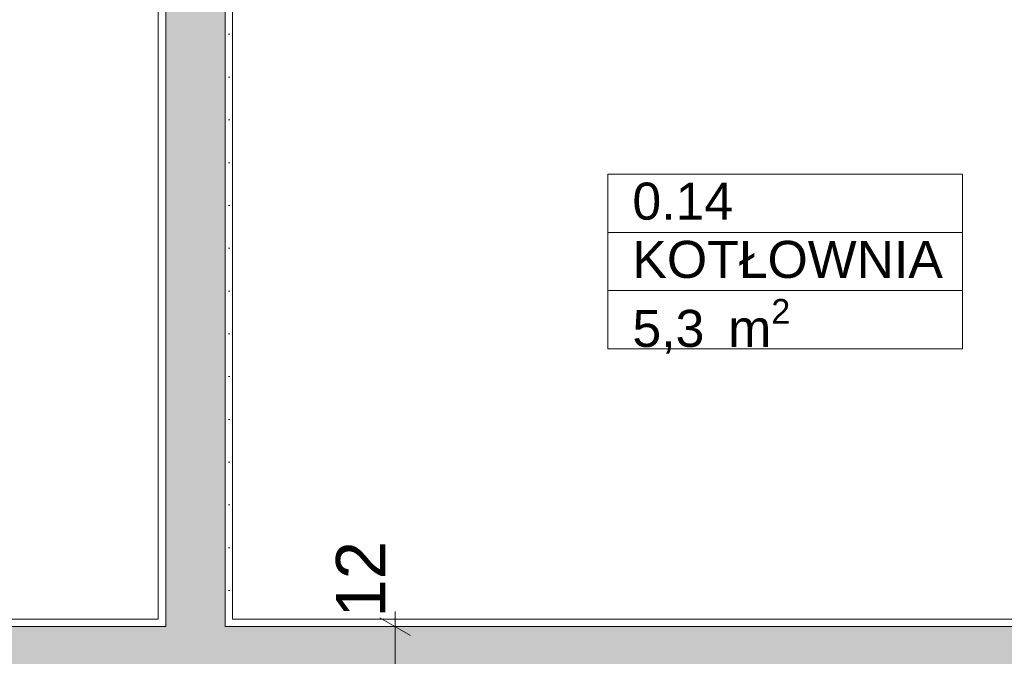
# Model space of a CAD drawing. Extents: x 100 to 2982, y 37 to 2050.
# Tile 118 of 130: x 1829 to 2028, y 1569 to 1697. Entities that reach past the tile are written whole.
import ezdxf
from ezdxf.xclip import XClip

# ---------------------------------------------------------------- set-up
doc = ezdxf.new("R2010")
doc.units = 0
doc.header["$MEASUREMENT"] = 0
doc.header["$XCLIPFRAME"] = 0
for name, color, linetype in [('210-A Pomieszczenia', 7, 'Continuous'), ('299-A Wymiary Opisy', 7, 'Continuous'), ('420-K Ściany', 7, 'Continuous'), ('820-G Rysunki Obrazki', 7, 'Continuous'), ('A_ŚCIANY NOŚNE', 7, 'Continuous')]:
    doc.layers.add(name, color=color, linetype=linetype)
doc.styles.add('STYL_AUTOMATYCZNY_3', font='arial.ttf')
doc.styles.add('STYL_AUTOMATYCZNY_7', font='arial.ttf')
pattern_1 = [(0, (-18316.349, -206.5255), (0, 8.660254), [0, -5]), (0, (-18313.849, -202.195), (0, 8.660254), [0, -5])]

# ---------------------------------------------------------------- blocks, each defined once
blk = doc.blocks.new('Rysunek_1_1', base_point=(-18316.35, -206.53))
at = {"layer": '420-K Ściany', "linetype": 'Continuous', "lineweight": 5}
h = blk.add_hatch(dxfattribs=at)
h.set_pattern_fill('Tynk_0001', color=180, style=0, pattern_type=2)
h.set_pattern_definition(pattern_1)
h.paths.add_polyline_path([(1856.8, 1576.01), (1719.3, 1576.01), (1719.3, 1574.51), (1856.8, 1574.51)])
h = blk.add_hatch(dxfattribs=at)
h.set_pattern_fill('Tynk_0001', color=180, style=0, pattern_type=2)
h.set_pattern_definition(pattern_1)
h.paths.add_polyline_path([(1858.3, 1576.01), (1856.8, 1576.01), (1856.8, 1574.51), (1858.3, 1574.51)])
h = blk.add_hatch(dxfattribs=at)
h.set_pattern_fill('Tynk_0001', color=180, style=0, pattern_type=2)
h.set_pattern_definition(pattern_1)
h.paths.add_polyline_path([(1871.8, 1576.01), (1870.3, 1576.01), (1870.3, 1574.51), (1871.8, 1574.51)])
h = blk.add_hatch(dxfattribs=at)
h.set_pattern_fill('Tynk_0001', color=180, style=0, pattern_type=2)
h.set_pattern_definition(pattern_1)
h.paths.add_polyline_path([(1871.8, 1574.51), (2134.3, 1574.51), (2134.3, 1576.01), (1871.8, 1576.01)])
at = {"layer": '420-K Ściany', "linetype": 'Continuous', "lineweight": 13}
for points in [[(1835.8, 1574.51), (1823.8, 1574.51), (1823.8, 1562.51), (1835.8, 1562.51)], [(1858.3, 1574.51), (1835.8, 1574.51), (1835.8, 1562.51), (1858.3, 1562.51)], [(1870.3, 1574.51), (1858.3, 1574.51), (1858.3, 1562.51), (1870.3, 1562.51)], [(1983.3, 1574.51), (1870.3, 1574.51), (1870.3, 1562.51), (1983.3, 1562.51)], [(1995.3, 1574.51), (1983.3, 1574.51), (1983.3, 1562.51), (1995.3, 1562.51)], [(1995.3, 1562.51), (2134.3, 1562.51), (2134.3, 1574.51), (1995.3, 1574.51)]]:
    blk.add_hatch(color=62, dxfattribs=at).paths.add_polyline_path(points)
at = {"layer": 'A_ŚCIANY NOŚNE', "linetype": 'Continuous', "lineweight": 5}
h = blk.add_hatch(dxfattribs=at)
h.set_pattern_fill('Tynk_0001', color=180, style=0, pattern_type=2)
h.set_pattern_definition(pattern_1)
h.paths.add_polyline_path([(1856.8, 1776.01), (1856.8, 1576.01), (1858.3, 1576.01), (1858.3, 1776.01)])
at = {"layer": 'A_ŚCIANY NOŚNE', "linetype": 'Continuous', "lineweight": 13}
for points in [[(1858.3, 1776.01), (1858.3, 1576.01), (1870.3, 1576.01), (1870.3, 1776.01)], [(1870.3, 1576.01), (1858.3, 1576.01), (1858.3, 1574.51), (1870.3, 1574.51)]]:
    blk.add_hatch(color=62, dxfattribs=at).paths.add_polyline_path(points)
at = {"layer": 'A_ŚCIANY NOŚNE', "linetype": 'Continuous', "lineweight": 5}
h = blk.add_hatch(dxfattribs=at)
h.set_pattern_fill('Tynk_0001', color=180, style=0, pattern_type=2)
h.set_pattern_definition(pattern_1)
h.paths.add_polyline_path([(1871.8, 1576.01), (1871.8, 1776.01), (1870.3, 1776.01), (1870.3, 1576.01)])
at = {"layer": '210-A Pomieszczenia', "color": 6, "linetype": 'Continuous', "lineweight": 13, "ltscale": 0.2}
for p, q in [((1947.79, 1666.1), (2019.65, 1666.1)), ((1947.79, 1654.32), (1947.79, 1666.1)), ((2019.65, 1666.1), (2019.65, 1654.32)), ((2019.65, 1654.32), (1947.79, 1654.32)), ((1947.79, 1654.32), (2019.65, 1654.32)), ((1947.79, 1642.53), (1947.79, 1654.32)), ((2019.65, 1654.32), (2019.65, 1642.53)), ((2019.65, 1642.53), (1947.79, 1642.53)), ((1947.79, 1642.53), (2019.65, 1642.53)), ((1947.79, 1630.75), (1947.79, 1642.53)), ((2019.65, 1642.53), (2019.65, 1630.75)), ((2019.65, 1630.75), (1947.79, 1630.75))]:
    blk.add_line(p, q, dxfattribs=at)
at = {"layer": '299-A Wymiary Opisy', "color": 85, "linetype": 'Continuous', "lineweight": 13, "ltscale": 0.2}
for p, q in [((1904.77, 1574.51), (1904.77, 1577.57)), ((1909.45, 1574.51), (1900.08, 1574.51)), ((1904.77, 1562.51), (1904.77, 1574.51))]:
    blk.add_line(p, q, dxfattribs=at)
at = {"layer": '299-A Wymiary Opisy', "color": 45, "linetype": 'Continuous', "lineweight": 15, "ltscale": 0.2}
blk.add_line((1907.89, 1572.7), (1901.64, 1576.31), dxfattribs=at)
at = {"layer": '420-K Ściany', "color": 67, "linetype": 'Continuous', "lineweight": 13, "ltscale": 0.2}
for p, q in [((1858.3, 1576.01), (1858.3, 1574.51)), ((1858.3, 1576.01), (1858.3, 1574.51)), ((1870.3, 1574.51), (1870.3, 1576.01)), ((1870.3, 1574.51), (1870.3, 1576.01)), ((1835.8, 1574.51), (1823.8, 1574.51)), ((1858.3, 1574.51), (1835.8, 1574.51)), ((1983.3, 1574.51), (1870.3, 1574.51)), ((1995.3, 1574.51), (1983.3, 1574.51)), ((2134.3, 1574.51), (1995.3, 1574.51))]:
    blk.add_line(p, q, dxfattribs=at)
at = {"layer": '420-K Ściany', "color": 47, "linetype": 'Continuous', "lineweight": 15, "ltscale": 0.2, "flags": 128}
for points in [[(1856.8, 1576.01), (1719.3, 1576.01)], [(2134.3, 1576.01), (1871.8, 1576.01)]]:
    blk.add_lwpolyline(points, dxfattribs=at)
at = {"layer": 'A_ŚCIANY NOŚNE', "color": 67, "linetype": 'Continuous', "lineweight": 13, "ltscale": 0.2}
for p, q in [((1858.3, 1776.01), (1858.3, 1576.01)), ((1870.3, 1576.01), (1870.3, 1776.01))]:
    blk.add_line(p, q, dxfattribs=at)
at = {"layer": 'A_ŚCIANY NOŚNE', "color": 47, "linetype": 'Continuous', "lineweight": 15, "ltscale": 0.2, "flags": 128}
for points in [[(1856.8, 1776.01), (1856.8, 1576.01)], [(1871.8, 1576.01), (1871.8, 1776.01)]]:
    blk.add_lwpolyline(points, dxfattribs=at)
at = {"layer": '210-A Pomieszczenia', "color": 6, "linetype": 'Continuous', "lineweight": 13, "char_height": 7.5, "attachment_point": 1}
for s, insert, style in [('\\A1;{\\pql;\\pt0,25;\\fArial|b0|i0|c238|p38;0.14\\fArial|b0|i0|c238|p38;\\A1{\\H.66x;\\S^  ;}\\fArial|b0|i0|c238|p38;\\fArial|b0|i0|c238|p38;\\A1{\\H.66x;\\S^  ;}}', (1952.79, 1664.39), 'STYL_AUTOMATYCZNY_3'), ('\\A1;{\\pql;\\pt0,230;\\fArial|b0|i0|c0|p38;POM.ELEKTR./TK\\fArial|b0|i0|c0|p38;\\A1{\\H.66x;\\S^  ;}\\fArial|b0|i0|c0|p38;\\fArial|b0|i0|c0|p38;\\A1{\\H.66x;\\S^  ;}}', (1737.64, 1652.6), 'STYL_AUTOMATYCZNY_7'), ('\\A1;{\\pql;\\pt0,230;\\fArial|b0|i0|c0|p38;KOTŁOWNIA\\fArial|b0|i0|c0|p38;\\A1{\\H.66x;\\S^  ;}\\fArial|b0|i0|c0|p38;\\fArial|b0|i0|c0|p38;\\A1{\\H.66x;\\S^  ;}}', (1952.79, 1652.6), 'STYL_AUTOMATYCZNY_7'), ('\\A1;{\\pql;\\pt0,25;\\fArial|b0|i0|c238|p38;5,3\\fArial|b0|i0|c238|p38;\\A1{\\H.66x;\\S^  ;}\\fArial|b0|i0|c238|p38; m\\fArial|b0|i0|c238|p38;\\A1{\\H.66x;\\S2^  ;}}', (1952.79, 1640.82), 'STYL_AUTOMATYCZNY_3')]:
    blk.add_mtext(s, dxfattribs=dict(at, insert=insert, style=style))
at = {"layer": '299-A Wymiary Opisy', "color": 46, "linetype": 'Continuous', "lineweight": 15, "insert": (1902.77, 1576.32), "char_height": 10, "width": 15.1772, "attachment_point": 7, "rotation": 90, "style": 'STYL_AUTOMATYCZNY_7'}
blk.add_mtext('\\A1;{\\pql;\\fArial|b0|i0|c0|p38;12}', dxfattribs=at)

msp = doc.modelspace()

# ---------------------------------------------------------------- block references
at = {"layer": '820-G Rysunki Obrazki', "color": 65, "linetype": 'Continuous', "lineweight": 13, "ltscale": 0.2}
ref = msp.add_blockref('Rysunek_1_1', (-18316.35, -206.53), dxfattribs=at)
XClip(ref).set_block_clipping_path([(244.527027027, 75.2081975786), (2570.9054054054, 2024.1891891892)])

doc.saveas('drawing.dxf')
